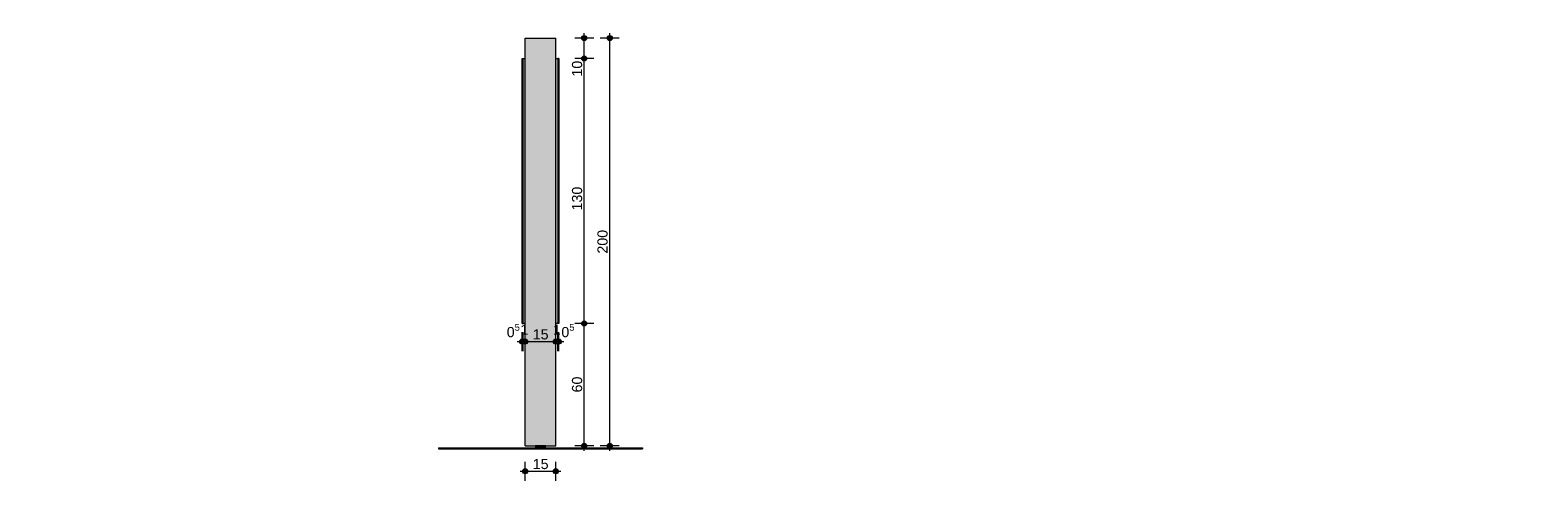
# Model space of a CAD drawing. Header units: millimetres. Extents: x 64850 to 1406978, y -593919 to 57306.
# Tile 3 of 5: x 1392176 to 1399577, y -593896 to -591685. Entities that reach past the tile are written whole.
import ezdxf

# ---------------------------------------------------------------- set-up
doc = ezdxf.new("R2010")
doc.units = ezdxf.units.MM
doc.header["$MEASUREMENT"] = 0
for name, color, linetype in [('Konstrukcja - Słupy', 7, 'Continuous'), ('Konstrukcja - Ściany zew', 7, 'Continuous'), ('Sytuacja - Teren', 7, 'Continuous'), ('Wnętrze - Umeblowanie', 7, 'Continuous'), ('Wymiarowanie - Ogólne', 7, 'Continuous')]:
    doc.layers.add(name, color=color, linetype=linetype)
for name, color, linetype, lineweight in [('Konstrukcja - Słupy_Nr_pióra__1', 7, 'Continuous', 13), ('Konstrukcja - Ściany zew_Nr_pióra__1', 7, 'Continuous', 13), ('Sytuacja - Teren_Nr_pióra__1', 7, 'Continuous', 13), ('Wnętrze - Umeblowanie_Nr_pióra__1', 7, 'Continuous', 13), ('Wymiarowanie - Ogólne_Nr_pióra__46', 5, 'Continuous', 15)]:
    doc.layers.add(name, color=color, linetype=linetype, lineweight=lineweight)
doc.layers.add('Wymiarowanie - Ogólne_Nr_pióra__45', color=7, linetype='Continuous', lineweight=15, true_color=0x40a5ff)
doc.layers.add('Wymiarowanie - Ogólne_Nr_pióra__85', color=7, linetype='Continuous', lineweight=13, true_color=0x80c2ff)
doc.styles.add('STYL_AUTOMATYCZNY_1', font='arial.ttf')
doc.dimstyles.new('STYL_AUTOMATYCZNY__1', dxfattribs={"dimtxt": 50, "dimasz": 47.5, "dimexe": 0.18, "dimexo": 0.0625, "dimgap": 0, "dimtad": 1, "dimtih": 1, "dimtoh": 1, "dimdec": 0, "dimlfac": 0.1, "dimzin": 0, "dimdsep": 46, "dimtxsty": 'STYL_AUTOMATYCZNY_1', "dimblk": 'ARROWHEAD_11', "dimblk1": 'ARROWHEAD_11', "dimblk2": 'ARROWHEAD_11', "dimcen": 0.09, "dimse1": 1, "dimse2": 1, "dimclrd": 256, "dimclre": 256, "dimclrt": 5, "dimazin": 0, "dimtfac": 1, "dimtdec": 4, "dimtmove": 0, "dimatfit": 3, "dimfxl": 1, "dimtolj": 1, "dimtzin": 0, "dimarcsym": 0})
doc.dimstyles.new('STYL_AUTOMATYCZNY__2', dxfattribs={"dimtxt": 50, "dimasz": 47.5, "dimexe": 0.18, "dimexo": 0.0625, "dimgap": 0, "dimtad": 1, "dimdec": 0, "dimlfac": 0.1, "dimzin": 0, "dimdsep": 46, "dimtxsty": 'STYL_AUTOMATYCZNY_1', "dimblk": 'ARROWHEAD_11', "dimblk1": 'ARROWHEAD_11', "dimblk2": 'ARROWHEAD_11', "dimcen": 0.09, "dimse1": 1, "dimse2": 1, "dimclrd": 256, "dimclre": 256, "dimclrt": 5, "dimazin": 0, "dimtfac": 1, "dimtdec": 4, "dimtmove": 0, "dimatfit": 3, "dimfxl": 1, "dimtolj": 1, "dimtzin": 0, "dimarcsym": 0})
doc.dimstyles.new('STYL_AUTOMATYCZNY__4', dxfattribs={"dimtxt": 50, "dimasz": 47.5, "dimexe": 0.18, "dimexo": 0.0625, "dimgap": 0, "dimtad": 1, "dimtih": 1, "dimtoh": 1, "dimdec": 0, "dimlfac": 0.1, "dimzin": 0, "dimdsep": 46, "dimtxsty": 'STYL_AUTOMATYCZNY_1', "dimblk": 'ARROWHEAD_11', "dimblk1": 'ARROWHEAD_11', "dimblk2": 'ARROWHEAD_11', "dimcen": 0.09, "dimse1": 1, "dimse2": 1, "dimclrd": 256, "dimclre": 256, "dimclrt": 5, "dimazin": 0, "dimtfac": 1, "dimtdec": 4, "dimtmove": 2, "dimatfit": 3, "dimfxl": 1, "dimtolj": 1, "dimtzin": 0, "dimarcsym": 0})

# ---------------------------------------------------------------- blocks, each defined once
blk = doc.blocks.new('ElemPrzekroju_2_2', base_point=(1446204.8, -593723.9))
at = {"layer": 'Konstrukcja - Słupy', "linetype": 'Continuous', "lineweight": 0, "true_color": 0x000000}
for points in [[(1394606.1, -591723.9), (1394606.1, -591823.9), (1394756.1, -591823.9), (1394756.1, -591723.9)], [(1394606.1, -591823.9), (1394606.1, -592923.9), (1394756.1, -592923.9), (1394756.1, -591823.9)], [(1394606.1, -592923.9), (1394606.1, -593723.9), (1394756.1, -593723.9), (1394756.1, -592923.9)]]:
    blk.add_hatch(color=18, dxfattribs=at).paths.add_polyline_path(points)
at = {"layer": 'Konstrukcja - Słupy_Nr_pióra__1', "color": 7, "linetype": 'Continuous', "lineweight": 13}
for p, q in [((1394606.1, -591823.9), (1394606.1, -591723.9)), ((1394606.1, -591723.9), (1394756.1, -591723.9)), ((1394756.1, -591823.9), (1394756.1, -591723.9)), ((1394606.1, -592923.9), (1394606.1, -591823.9)), ((1394756.1, -592923.9), (1394756.1, -591823.9)), ((1394606.1, -593723.9), (1394606.1, -592923.9)), ((1394756.1, -593723.9), (1394756.1, -592923.9)), ((1394606.1, -593723.9), (1394656.1, -593723.9)), ((1394706.1, -593723.9), (1394756.1, -593723.9))]:
    blk.add_line(p, q, dxfattribs=at)
blk = doc.blocks.new('ElemPrzekroju_3_2', base_point=(1446204.8, -593723.9))
at = {"layer": 'Konstrukcja - Ściany zew', "linetype": 'Continuous', "lineweight": 0, "true_color": 0x000000}
blk.add_hatch(color=18, dxfattribs=at).paths.add_polyline_path([(1394771.1, -593123.9), (1394771.1, -591823.9), (1394766.1, -591823.9), (1394766.1, -593123.9)])
at = {"layer": 'Konstrukcja - Ściany zew_Nr_pióra__1', "color": 7, "linetype": 'Continuous', "lineweight": 13}
for p, q in [((1394771.1, -591823.9), (1394766.1, -591823.9)), ((1394766.1, -591823.9), (1394766.1, -593123.9)), ((1394771.1, -591823.9), (1394771.1, -593123.9)), ((1394771.1, -593123.9), (1394766.1, -593123.9))]:
    blk.add_line(p, q, dxfattribs=at)
blk = doc.blocks.new('ElemPrzekroju_4_2', base_point=(1446204.8, -593723.9))
at = {"layer": 'Konstrukcja - Ściany zew', "linetype": 'Continuous', "lineweight": 0, "true_color": 0x000000}
for points in [[(1394606.1, -591823.9), (1394596.1, -591823.9), (1394596.1, -593123.9), (1394606.1, -593123.9), (1394606.1, -592923.9)], [(1394606.1, -591823.9), (1394596.1, -591823.9), (1394596.1, -593123.9), (1394606.1, -593123.9), (1394606.1, -592923.9)], [(1394756.1, -593123.9), (1394766.1, -593123.9), (1394766.1, -591823.9), (1394756.1, -591823.9), (1394756.1, -592923.9)], [(1394756.1, -593123.9), (1394766.1, -593123.9), (1394766.1, -591823.9), (1394756.1, -591838)]]:
    blk.add_hatch(color=18, dxfattribs=at).paths.add_polyline_path(points)
at = {"layer": 'Konstrukcja - Ściany zew_Nr_pióra__1', "color": 7, "linetype": 'Continuous', "lineweight": 13}
for p, q in [((1394596.1, -591823.9), (1394606.1, -591823.9)), ((1394756.1, -591823.9), (1394766.1, -591823.9)), ((1394606.1, -593123.9), (1394596.1, -593123.9)), ((1394766.1, -593123.9), (1394756.1, -593123.9))]:
    blk.add_line(p, q, dxfattribs=at)
blk = doc.blocks.new('ElemPrzekroju_5_2', base_point=(1446204.8, -593723.9))
at = {"layer": 'Konstrukcja - Ściany zew', "linetype": 'Continuous', "lineweight": 0, "true_color": 0x000000}
blk.add_hatch(color=18, dxfattribs=at).paths.add_polyline_path([(1394591.1, -591823.9), (1394591.1, -593123.9), (1394596.1, -593123.9), (1394596.1, -591823.9)])
blk.add_hatch(color=18, dxfattribs=at).paths.add_polyline_path([(1394591.1, -591823.9), (1394591.1, -593123.9), (1394596.1, -593123.9), (1394596.1, -591823.9)])
at = {"layer": 'Konstrukcja - Ściany zew_Nr_pióra__1', "color": 7, "linetype": 'Continuous', "lineweight": 13}
for p, q in [((1394591.1, -591823.9), (1394596.1, -591823.9)), ((1394591.1, -593123.9), (1394591.1, -591823.9)), ((1394596.1, -593123.9), (1394596.1, -591823.9)), ((1394591.1, -593123.9), (1394596.1, -593123.9))]:
    blk.add_line(p, q, dxfattribs=at)
blk = doc.blocks.new('ElemPrzekroju_6_2', base_point=(1446204.8, -593723.9))
at = {"layer": 'Sytuacja - Teren', "linetype": 'Continuous', "lineweight": 0, "true_color": 0x000000}
blk.add_hatch(color=18, dxfattribs=at).paths.add_polyline_path([(1395181.1, -593733.9), (1394181.1, -593733.9), (1394181.1, -593738.9), (1395181.1, -593738.9)])
at = {"layer": 'Sytuacja - Teren_Nr_pióra__1', "color": 7, "linetype": 'Continuous', "lineweight": 13}
for p, q in [((1394181.1, -593733.9), (1395181.1, -593733.9)), ((1394181.1, -593733.9), (1394181.1, -593738.9)), ((1395181.1, -593733.9), (1395181.1, -593738.9)), ((1394181.1, -593738.9), (1395181.1, -593738.9))]:
    blk.add_line(p, q, dxfattribs=at)
blk = doc.blocks.new('ElemPrzekroju_7_2', base_point=(1446204.8, -593723.9))
at = {"layer": 'Wnętrze - Umeblowanie', "linetype": 'Continuous', "lineweight": 0, "true_color": 0x000000}
blk.add_hatch(color=18, dxfattribs=at).paths.add_polyline_path([(1394656.1, -593723.9), (1394656.1, -593729.9), (1394672.1, -593729.9), (1394676.3, -593731.6), (1394677.3, -593733.9), (1394684.9, -593733.9), (1394685.9, -593731.6), (1394690.1, -593729.9), (1394706.1, -593729.9), (1394706.1, -593723.9)])
at = {"layer": 'Wnętrze - Umeblowanie_Nr_pióra__1', "color": 7, "linetype": 'Continuous', "lineweight": 13}
for p, q in [((1394706.1, -593723.9), (1394656.1, -593723.9)), ((1394656.1, -593723.9), (1394656.1, -593729.9)), ((1394656.1, -593729.9), (1394672.1, -593729.9)), ((1394672.1, -593729.9), (1394676.3, -593731.6)), ((1394676.3, -593731.6), (1394677.3, -593733.9)), ((1394684.9, -593733.9), (1394685.9, -593731.6)), ((1394685.9, -593731.6), (1394690.1, -593729.9)), ((1394690.1, -593729.9), (1394706.1, -593729.9)), ((1394706.1, -593729.9), (1394706.1, -593723.9))]:
    blk.add_line(p, q, dxfattribs=at)
blk = doc.blocks.new('*D40', base_point=(1446204.8, -593723.9))
at = {"layer": 'Wymiarowanie - Ogólne_Nr_pióra__45', "linetype": 'Continuous', "lineweight": 15, "true_color": 0x40a5ff}
for points in [[(1394593.6, -593848.9), (1394594.6, -593853.6), (1394597.3, -593857.7), (1394601.3, -593860.4), (1394606.1, -593861.4), (1394610.9, -593860.4), (1394614.9, -593857.7), (1394617.6, -593853.6), (1394618.6, -593848.9), (1394617.6, -593844.1), (1394614.9, -593840), (1394610.9, -593837.3), (1394606.1, -593836.4), (1394601.3, -593837.3), (1394597.3, -593840), (1394594.6, -593844.1)], [(1394743.6, -593848.9), (1394744.6, -593853.6), (1394747.3, -593857.7), (1394751.3, -593860.4), (1394756.1, -593861.4), (1394760.9, -593860.4), (1394764.9, -593857.7), (1394767.6, -593853.6), (1394768.6, -593848.9), (1394767.6, -593844.1), (1394764.9, -593840), (1394760.9, -593837.3), (1394756.1, -593836.4), (1394751.3, -593837.3), (1394747.3, -593840), (1394744.6, -593844.1)]]:
    blk.add_hatch(color=161, dxfattribs=at).paths.add_polyline_path(points)
at = {"layer": 'Wymiarowanie - Ogólne_Nr_pióra__45', "color": 161, "linetype": 'Continuous', "lineweight": 15, "true_color": 0x40a5ff}
for centre in [(1394606.1, -593848.9), (1394756.1, -593848.9)]:
    blk.add_circle(centre, 12.5, dxfattribs=at)
at = {"layer": 'Wymiarowanie - Ogólne_Nr_pióra__85', "color": 151, "linetype": 'Continuous', "lineweight": 13, "true_color": 0x80c2ff}
for p, q in [((1394606.1, -593836.4), (1394606.1, -593802)), ((1394756.1, -593836.4), (1394756.1, -593802)), ((1394581.1, -593848.9), (1394593.6, -593848.9)), ((1394606.1, -593895.7), (1394606.1, -593861.4)), ((1394618.6, -593848.9), (1394743.6, -593848.9)), ((1394756.1, -593895.7), (1394756.1, -593861.4)), ((1394768.6, -593848.9), (1394781.1, -593848.9))]:
    blk.add_line(p, q, dxfattribs=at)
at = {"layer": 'Wymiarowanie - Ogólne_Nr_pióra__46', "color": 5, "lineweight": 15, "insert": (1394643, -593838.9), "char_height": 50, "attachment_point": 7, "style": 'STYL_AUTOMATYCZNY_1'}
blk.add_mtext('\\A1;{\\pql;\\fArial|b0|i0|c238|p0;\\W1.000000;15}', dxfattribs=at)
blk = doc.blocks.new('ARROWHEAD_11')
at = {"color": 0, "linetype": 'Continuous', "lineweight": 0}
blk.add_line((0, 0), (-1, 0), dxfattribs=at)
at = {"color": 0, "linetype": 'Continuous', "lineweight": 0, "const_width": 0.25, "flags": 128}
blk.add_lwpolyline([(-0.125, 0, 1), (0.125, 0, 1)], format="xyb", close=True, dxfattribs=at)
blk = doc.blocks.new('*D41', base_point=(1446204.8, -593723.9))
at = {"layer": 'Wymiarowanie - Ogólne_Nr_pióra__45', "linetype": 'Continuous', "lineweight": 15, "true_color": 0x40a5ff}
for points in [[(1394883.6, -593123.9), (1394884.6, -593128.6), (1394887.3, -593132.7), (1394891.3, -593135.4), (1394896.1, -593136.4), (1394900.9, -593135.4), (1394904.9, -593132.7), (1394907.6, -593128.6), (1394908.6, -593123.9), (1394907.6, -593119.1), (1394904.9, -593115), (1394900.9, -593112.3), (1394896.1, -593111.4), (1394891.3, -593112.3), (1394887.3, -593115), (1394884.6, -593119.1)], [(1394883.6, -593723.9), (1394884.6, -593728.6), (1394887.3, -593732.7), (1394891.3, -593735.4), (1394896.1, -593736.4), (1394900.9, -593735.4), (1394904.9, -593732.7), (1394907.6, -593728.6), (1394908.6, -593723.9), (1394907.6, -593719.1), (1394904.9, -593715), (1394900.9, -593712.3), (1394896.1, -593711.4), (1394891.3, -593712.3), (1394887.3, -593715), (1394884.6, -593719.1)]]:
    blk.add_hatch(color=161, dxfattribs=at).paths.add_polyline_path(points)
at = {"layer": 'Wymiarowanie - Ogólne_Nr_pióra__45', "color": 161, "linetype": 'Continuous', "lineweight": 15, "true_color": 0x40a5ff}
for centre in [(1394896.1, -593123.9), (1394896.1, -593723.9)]:
    blk.add_circle(centre, 12.5, dxfattribs=at)
at = {"layer": 'Wymiarowanie - Ogólne_Nr_pióra__85', "color": 151, "linetype": 'Continuous', "lineweight": 13, "true_color": 0x80c2ff}
for p, q in [((1394883.6, -593123.9), (1394849.2, -593123.9)), ((1394896.1, -593711.4), (1394896.1, -593136.4)), ((1394943, -593123.9), (1394908.6, -593123.9)), ((1394883.6, -593723.9), (1394849.2, -593723.9)), ((1394943, -593723.9), (1394908.6, -593723.9)), ((1394896.1, -593748.9), (1394896.1, -593736.4))]:
    blk.add_line(p, q, dxfattribs=at)
at = {"layer": 'Wymiarowanie - Ogólne_Nr_pióra__46', "color": 5, "lineweight": 15, "insert": (1394886.1, -593462), "char_height": 50, "attachment_point": 7, "rotation": 90, "style": 'STYL_AUTOMATYCZNY_1'}
blk.add_mtext('\\A1;{\\pql;\\fArial|b0|i0|c238|p0;\\W1.000000;60}', dxfattribs=at)
blk = doc.blocks.new('*D42', base_point=(1446204.8, -593723.9))
at = {"layer": 'Wymiarowanie - Ogólne_Nr_pióra__45', "linetype": 'Continuous', "lineweight": 15, "true_color": 0x40a5ff}
for points in [[(1394883.6, -591823.9), (1394884.6, -591828.6), (1394887.3, -591832.7), (1394891.3, -591835.4), (1394896.1, -591836.4), (1394900.9, -591835.4), (1394904.9, -591832.7), (1394907.6, -591828.6), (1394908.6, -591823.9), (1394907.6, -591819.1), (1394904.9, -591815), (1394900.9, -591812.3), (1394896.1, -591811.4), (1394891.3, -591812.3), (1394887.3, -591815), (1394884.6, -591819.1)], [(1394883.6, -593123.9), (1394884.6, -593128.6), (1394887.3, -593132.7), (1394891.3, -593135.4), (1394896.1, -593136.4), (1394900.9, -593135.4), (1394904.9, -593132.7), (1394907.6, -593128.6), (1394908.6, -593123.9), (1394907.6, -593119.1), (1394904.9, -593115), (1394900.9, -593112.3), (1394896.1, -593111.4), (1394891.3, -593112.3), (1394887.3, -593115), (1394884.6, -593119.1)]]:
    blk.add_hatch(color=161, dxfattribs=at).paths.add_polyline_path(points)
at = {"layer": 'Wymiarowanie - Ogólne_Nr_pióra__45', "color": 161, "linetype": 'Continuous', "lineweight": 15, "true_color": 0x40a5ff}
for centre in [(1394896.1, -591823.9), (1394896.1, -593123.9)]:
    blk.add_circle(centre, 12.5, dxfattribs=at)
at = {"layer": 'Wymiarowanie - Ogólne_Nr_pióra__85', "color": 151, "linetype": 'Continuous', "lineweight": 13, "true_color": 0x80c2ff}
for p, q in [((1394883.6, -591823.9), (1394849.2, -591823.9)), ((1394896.1, -593111.4), (1394896.1, -591836.4)), ((1394943, -591823.9), (1394908.6, -591823.9)), ((1394883.6, -593123.9), (1394849.2, -593123.9)), ((1394943, -593123.9), (1394908.6, -593123.9))]:
    blk.add_line(p, q, dxfattribs=at)
at = {"layer": 'Wymiarowanie - Ogólne_Nr_pióra__46', "color": 5, "lineweight": 15, "char_height": 50, "attachment_point": 7, "rotation": 90, "style": 'STYL_AUTOMATYCZNY_1'}
for s, insert in [('\\A1;{\\pql;\\fArial|b0|i0|c238|p0;\\W1.000000;10}', (1394886.1, -591912.6)), ('\\A1;{\\pql;\\fArial|b0|i0|c238|p0;\\W1.000000;130}', (1394886.1, -592569.2))]:
    blk.add_mtext(s, dxfattribs=dict(at, insert=insert))
blk = doc.blocks.new('*D43', base_point=(1446204.8, -593723.9))
at = {"layer": 'Wymiarowanie - Ogólne_Nr_pióra__45', "linetype": 'Continuous', "lineweight": 15, "true_color": 0x40a5ff}
for points in [[(1394883.6, -591723.9), (1394884.6, -591728.6), (1394887.3, -591732.7), (1394891.3, -591735.4), (1394896.1, -591736.4), (1394900.9, -591735.4), (1394904.9, -591732.7), (1394907.6, -591728.6), (1394908.6, -591723.9), (1394907.6, -591719.1), (1394904.9, -591715), (1394900.9, -591712.3), (1394896.1, -591711.4), (1394891.3, -591712.3), (1394887.3, -591715), (1394884.6, -591719.1)], [(1394883.6, -591823.9), (1394884.6, -591828.6), (1394887.3, -591832.7), (1394891.3, -591835.4), (1394896.1, -591836.4), (1394900.9, -591835.4), (1394904.9, -591832.7), (1394907.6, -591828.6), (1394908.6, -591823.9), (1394907.6, -591819.1), (1394904.9, -591815), (1394900.9, -591812.3), (1394896.1, -591811.4), (1394891.3, -591812.3), (1394887.3, -591815), (1394884.6, -591819.1)]]:
    blk.add_hatch(color=161, dxfattribs=at).paths.add_polyline_path(points)
at = {"layer": 'Wymiarowanie - Ogólne_Nr_pióra__45', "color": 161, "linetype": 'Continuous', "lineweight": 15, "true_color": 0x40a5ff}
for centre in [(1394896.1, -591723.9), (1394896.1, -591823.9)]:
    blk.add_circle(centre, 12.5, dxfattribs=at)
at = {"layer": 'Wymiarowanie - Ogólne_Nr_pióra__85', "color": 151, "linetype": 'Continuous', "lineweight": 13, "true_color": 0x80c2ff}
for p, q in [((1394883.6, -591723.9), (1394849.2, -591723.9)), ((1394896.1, -591711.4), (1394896.1, -591698.9)), ((1394896.1, -591811.4), (1394896.1, -591736.4)), ((1394943, -591723.9), (1394908.6, -591723.9)), ((1394883.6, -591823.9), (1394849.2, -591823.9)), ((1394943, -591823.9), (1394908.6, -591823.9))]:
    blk.add_line(p, q, dxfattribs=at)
blk = doc.blocks.new('*D44', base_point=(1446204.8, -593723.9))
at = {"layer": 'Wymiarowanie - Ogólne_Nr_pióra__45', "linetype": 'Continuous', "lineweight": 15, "true_color": 0x40a5ff}
for points in [[(1395008.6, -591723.9), (1395009.6, -591728.6), (1395012.3, -591732.7), (1395016.3, -591735.4), (1395021.1, -591736.4), (1395025.9, -591735.4), (1395029.9, -591732.7), (1395032.6, -591728.6), (1395033.6, -591723.9), (1395032.6, -591719.1), (1395029.9, -591715), (1395025.9, -591712.3), (1395021.1, -591711.4), (1395016.3, -591712.3), (1395012.3, -591715), (1395009.6, -591719.1)], [(1395008.6, -593723.9), (1395009.6, -593728.6), (1395012.3, -593732.7), (1395016.3, -593735.4), (1395021.1, -593736.4), (1395025.9, -593735.4), (1395029.9, -593732.7), (1395032.6, -593728.6), (1395033.6, -593723.9), (1395032.6, -593719.1), (1395029.9, -593715), (1395025.9, -593712.3), (1395021.1, -593711.4), (1395016.3, -593712.3), (1395012.3, -593715), (1395009.6, -593719.1)]]:
    blk.add_hatch(color=161, dxfattribs=at).paths.add_polyline_path(points)
at = {"layer": 'Wymiarowanie - Ogólne_Nr_pióra__45', "color": 161, "linetype": 'Continuous', "lineweight": 15, "true_color": 0x40a5ff}
for centre in [(1395021.1, -591723.9), (1395021.1, -593723.9)]:
    blk.add_circle(centre, 12.5, dxfattribs=at)
at = {"layer": 'Wymiarowanie - Ogólne_Nr_pióra__85', "color": 151, "linetype": 'Continuous', "lineweight": 13, "true_color": 0x80c2ff}
for p, q in [((1395008.6, -591723.9), (1394974.2, -591723.9)), ((1395021.1, -591711.4), (1395021.1, -591698.9)), ((1395021.1, -593711.4), (1395021.1, -591736.4)), ((1395068, -591723.9), (1395033.6, -591723.9)), ((1395008.6, -593723.9), (1394974.2, -593723.9)), ((1395068, -593723.9), (1395033.6, -593723.9)), ((1395021.1, -593748.9), (1395021.1, -593736.4))]:
    blk.add_line(p, q, dxfattribs=at)
at = {"layer": 'Wymiarowanie - Ogólne_Nr_pióra__46', "color": 5, "lineweight": 15, "insert": (1395011.1, -592781.1), "char_height": 50, "attachment_point": 7, "rotation": 90, "style": 'STYL_AUTOMATYCZNY_1'}
blk.add_mtext('\\A1;{\\pql;\\fArial|b0|i0|c238|p0;\\W1.000000;200}', dxfattribs=at)
blk = doc.blocks.new('*D45', base_point=(1446204.8, -593723.9))
at = {"layer": 'Wymiarowanie - Ogólne_Nr_pióra__45', "linetype": 'Continuous', "lineweight": 15, "true_color": 0x40a5ff}
for points in [[(1395008.6, -591723.9), (1395009.6, -591728.6), (1395012.3, -591732.7), (1395016.3, -591735.4), (1395021.1, -591736.4), (1395025.9, -591735.4), (1395029.9, -591732.7), (1395032.6, -591728.6), (1395033.6, -591723.9), (1395032.6, -591719.1), (1395029.9, -591715), (1395025.9, -591712.3), (1395021.1, -591711.4), (1395016.3, -591712.3), (1395012.3, -591715), (1395009.6, -591719.1)], [(1395008.6, -593723.9), (1395009.6, -593728.6), (1395012.3, -593732.7), (1395016.3, -593735.4), (1395021.1, -593736.4), (1395025.9, -593735.4), (1395029.9, -593732.7), (1395032.6, -593728.6), (1395033.6, -593723.9), (1395032.6, -593719.1), (1395029.9, -593715), (1395025.9, -593712.3), (1395021.1, -593711.4), (1395016.3, -593712.3), (1395012.3, -593715), (1395009.6, -593719.1)]]:
    blk.add_hatch(color=161, dxfattribs=at).paths.add_polyline_path(points)
at = {"layer": 'Wymiarowanie - Ogólne_Nr_pióra__45', "color": 161, "linetype": 'Continuous', "lineweight": 15, "true_color": 0x40a5ff}
for centre in [(1395021.1, -591723.9), (1395021.1, -593723.9)]:
    blk.add_circle(centre, 12.5, dxfattribs=at)
at = {"layer": 'Wymiarowanie - Ogólne_Nr_pióra__85', "color": 151, "linetype": 'Continuous', "lineweight": 13, "true_color": 0x80c2ff}
for p, q in [((1395008.6, -591723.9), (1394974.2, -591723.9)), ((1395021.1, -591711.4), (1395021.1, -591698.9)), ((1395021.1, -593711.4), (1395021.1, -591736.4)), ((1395068, -591723.9), (1395033.6, -591723.9)), ((1395008.6, -593723.9), (1394974.2, -593723.9)), ((1395068, -593723.9), (1395033.6, -593723.9)), ((1395021.1, -593748.9), (1395021.1, -593736.4))]:
    blk.add_line(p, q, dxfattribs=at)
at = {"layer": 'Wymiarowanie - Ogólne_Nr_pióra__46', "color": 5, "lineweight": 15, "insert": (1395011.1, -592781.1), "char_height": 50, "attachment_point": 7, "rotation": 90, "style": 'STYL_AUTOMATYCZNY_1'}
blk.add_mtext('\\A1;{\\pql;\\fArial|b0|i0|c238|p0;\\W1.000000;200}', dxfattribs=at)
blk = doc.blocks.new('*D46', base_point=(1446204.8, -593723.9))
at = {"layer": 'Wymiarowanie - Ogólne_Nr_pióra__45', "linetype": 'Continuous', "lineweight": 15, "true_color": 0x40a5ff}
for points in [[(1394578.6, -593212.6), (1394579.6, -593217.4), (1394582.3, -593221.5), (1394586.3, -593224.2), (1394591.1, -593225.1), (1394595.9, -593224.2), (1394599.9, -593221.5), (1394602.6, -593217.4), (1394603.6, -593212.6), (1394602.6, -593207.8), (1394599.9, -593203.8), (1394595.9, -593201.1), (1394591.1, -593200.1), (1394586.3, -593201.1), (1394582.3, -593203.8), (1394579.6, -593207.8)], [(1394583.6, -593212.6), (1394584.6, -593217.4), (1394587.3, -593221.5), (1394591.3, -593224.2), (1394596.1, -593225.1), (1394600.9, -593224.2), (1394604.9, -593221.5), (1394607.6, -593217.4), (1394608.6, -593212.6), (1394607.6, -593207.8), (1394604.9, -593203.8), (1394600.9, -593201.1), (1394596.1, -593200.1), (1394591.3, -593201.1), (1394587.3, -593203.8), (1394584.6, -593207.8)], [(1394593.6, -593212.6), (1394594.6, -593217.4), (1394597.3, -593221.5), (1394601.3, -593224.2), (1394606.1, -593225.1), (1394610.9, -593224.2), (1394614.9, -593221.5), (1394617.6, -593217.4), (1394618.6, -593212.6), (1394617.6, -593207.8), (1394614.9, -593203.8), (1394610.9, -593201.1), (1394606.1, -593200.1), (1394601.3, -593201.1), (1394597.3, -593203.8), (1394594.6, -593207.8)]]:
    blk.add_hatch(color=161, dxfattribs=at).paths.add_polyline_path(points)
at = {"layer": 'Wymiarowanie - Ogólne_Nr_pióra__45', "color": 161, "linetype": 'Continuous', "lineweight": 15, "true_color": 0x40a5ff}
for centre in [(1394591.1, -593212.6), (1394596.1, -593212.6)]:
    blk.add_circle(centre, 12.5, dxfattribs=at)
at = {"layer": 'Wymiarowanie - Ogólne_Nr_pióra__85', "color": 151, "linetype": 'Continuous', "lineweight": 13, "true_color": 0x80c2ff}
for p, q in [((1394566.1, -593212.6), (1394578.6, -593212.6)), ((1394591.1, -593200.1), (1394591.1, -593165.7)), ((1394591.1, -593212.6), (1394591.1, -593212.6)), ((1394596.1, -593200.1), (1394596.1, -593165.7)), ((1394591.1, -593259.5), (1394591.1, -593225.1)), ((1394596.1, -593259.5), (1394596.1, -593225.1))]:
    blk.add_line(p, q, dxfattribs=at)
at = {"layer": 'Wymiarowanie - Ogólne_Nr_pióra__46', "color": 5, "lineweight": 15, "char_height": 50, "attachment_point": 7, "style": 'STYL_AUTOMATYCZNY_1'}
for s, insert in [('\\A1;{\\pql;\\fArial|b0|i0|c238|p0;\\W1.000000;0\\fArial|b0|i0|c238|p0;\\W1.000000;\\A1{\\H.66x;\\S5^  ;}}', (1394515.3, -593205.7)), ('\\A1;{\\pql;\\fArial|b0|i0|c238|p0;\\W1.000000;1}', (1394582, -593179.2))]:
    blk.add_mtext(s, dxfattribs=dict(at, insert=insert))
blk = doc.blocks.new('*D47', base_point=(1446204.8, -593723.9))
at = {"layer": 'Wymiarowanie - Ogólne_Nr_pióra__45', "linetype": 'Continuous', "lineweight": 15, "true_color": 0x40a5ff}
for points in [[(1394578.6, -593212.6), (1394579.6, -593217.4), (1394582.3, -593221.5), (1394586.3, -593224.2), (1394591.1, -593225.1), (1394595.9, -593224.2), (1394599.9, -593221.5), (1394602.6, -593217.4), (1394603.6, -593212.6), (1394602.6, -593207.8), (1394599.9, -593203.8), (1394595.9, -593201.1), (1394591.1, -593200.1), (1394586.3, -593201.1), (1394582.3, -593203.8), (1394579.6, -593207.8)], [(1394583.6, -593212.6), (1394584.6, -593217.4), (1394587.3, -593221.5), (1394591.3, -593224.2), (1394596.1, -593225.1), (1394600.9, -593224.2), (1394604.9, -593221.5), (1394607.6, -593217.4), (1394608.6, -593212.6), (1394607.6, -593207.8), (1394604.9, -593203.8), (1394600.9, -593201.1), (1394596.1, -593200.1), (1394591.3, -593201.1), (1394587.3, -593203.8), (1394584.6, -593207.8)], [(1394593.6, -593212.6), (1394594.6, -593217.4), (1394597.3, -593221.5), (1394601.3, -593224.2), (1394606.1, -593225.1), (1394610.9, -593224.2), (1394614.9, -593221.5), (1394617.6, -593217.4), (1394618.6, -593212.6), (1394617.6, -593207.8), (1394614.9, -593203.8), (1394610.9, -593201.1), (1394606.1, -593200.1), (1394601.3, -593201.1), (1394597.3, -593203.8), (1394594.6, -593207.8)]]:
    blk.add_hatch(color=161, dxfattribs=at).paths.add_polyline_path(points)
at = {"layer": 'Wymiarowanie - Ogólne_Nr_pióra__45', "color": 161, "linetype": 'Continuous', "lineweight": 15, "true_color": 0x40a5ff}
for centre in [(1394596.1, -593212.6), (1394606.1, -593212.6)]:
    blk.add_circle(centre, 12.5, dxfattribs=at)
at = {"layer": 'Wymiarowanie - Ogólne_Nr_pióra__85', "color": 151, "linetype": 'Continuous', "lineweight": 13, "true_color": 0x80c2ff}
for p, q in [((1394596.1, -593200.1), (1394596.1, -593165.7)), ((1394596.1, -593212.6), (1394596.1, -593212.6)), ((1394606.1, -593200.1), (1394606.1, -593165.7)), ((1394596.1, -593259.5), (1394596.1, -593225.1)), ((1394606.1, -593259.5), (1394606.1, -593225.1))]:
    blk.add_line(p, q, dxfattribs=at)
blk = doc.blocks.new('*D48', base_point=(1446204.8, -593723.9))
at = {"layer": 'Wymiarowanie - Ogólne_Nr_pióra__45', "linetype": 'Continuous', "lineweight": 15, "true_color": 0x40a5ff}
for points in [[(1394583.6, -593212.6), (1394584.6, -593217.4), (1394587.3, -593221.5), (1394591.3, -593224.2), (1394596.1, -593225.1), (1394600.9, -593224.2), (1394604.9, -593221.5), (1394607.6, -593217.4), (1394608.6, -593212.6), (1394607.6, -593207.8), (1394604.9, -593203.8), (1394600.9, -593201.1), (1394596.1, -593200.1), (1394591.3, -593201.1), (1394587.3, -593203.8), (1394584.6, -593207.8)], [(1394593.6, -593212.6), (1394594.6, -593217.4), (1394597.3, -593221.5), (1394601.3, -593224.2), (1394606.1, -593225.1), (1394610.9, -593224.2), (1394614.9, -593221.5), (1394617.6, -593217.4), (1394618.6, -593212.6), (1394617.6, -593207.8), (1394614.9, -593203.8), (1394610.9, -593201.1), (1394606.1, -593200.1), (1394601.3, -593201.1), (1394597.3, -593203.8), (1394594.6, -593207.8)], [(1394743.6, -593212.6), (1394744.6, -593217.4), (1394747.3, -593221.5), (1394751.3, -593224.2), (1394756.1, -593225.1), (1394760.9, -593224.2), (1394764.9, -593221.5), (1394767.6, -593217.4), (1394768.6, -593212.6), (1394767.6, -593207.8), (1394764.9, -593203.8), (1394760.9, -593201.1), (1394756.1, -593200.1), (1394751.3, -593201.1), (1394747.3, -593203.8), (1394744.6, -593207.8)], [(1394753.6, -593212.6), (1394754.6, -593217.4), (1394757.3, -593221.5), (1394761.3, -593224.2), (1394766.1, -593225.1), (1394770.9, -593224.2), (1394774.9, -593221.5), (1394777.6, -593217.4), (1394778.6, -593212.6), (1394777.6, -593207.8), (1394774.9, -593203.8), (1394770.9, -593201.1), (1394766.1, -593200.1), (1394761.3, -593201.1), (1394757.3, -593203.8), (1394754.6, -593207.8)]]:
    blk.add_hatch(color=161, dxfattribs=at).paths.add_polyline_path(points)
at = {"layer": 'Wymiarowanie - Ogólne_Nr_pióra__45', "color": 161, "linetype": 'Continuous', "lineweight": 15, "true_color": 0x40a5ff}
for centre in [(1394606.1, -593212.6), (1394756.1, -593212.6)]:
    blk.add_circle(centre, 12.5, dxfattribs=at)
at = {"layer": 'Wymiarowanie - Ogólne_Nr_pióra__85', "color": 151, "linetype": 'Continuous', "lineweight": 13, "true_color": 0x80c2ff}
for p, q in [((1394606.1, -593200.1), (1394606.1, -593165.7)), ((1394618.6, -593212.6), (1394743.6, -593212.6)), ((1394756.1, -593200.1), (1394756.1, -593165.7)), ((1394606.1, -593259.5), (1394606.1, -593225.1)), ((1394756.1, -593259.5), (1394756.1, -593225.1))]:
    blk.add_line(p, q, dxfattribs=at)
at = {"layer": 'Wymiarowanie - Ogólne_Nr_pióra__46', "color": 5, "lineweight": 15, "char_height": 50, "attachment_point": 7, "style": 'STYL_AUTOMATYCZNY_1'}
for s, insert in [('\\A1;{\\pql;\\fArial|b0|i0|c238|p0;\\W1.000000;1}', (1394742, -593179.2)), ('\\A1;{\\pql;\\fArial|b0|i0|c238|p0;\\W1.000000;15}', (1394643, -593202.6))]:
    blk.add_mtext(s, dxfattribs=dict(at, insert=insert))
blk = doc.blocks.new('*D49', base_point=(1446204.8, -593723.9))
at = {"layer": 'Wymiarowanie - Ogólne_Nr_pióra__45', "linetype": 'Continuous', "lineweight": 15, "true_color": 0x40a5ff}
for points in [[(1394743.6, -593212.6), (1394744.6, -593217.4), (1394747.3, -593221.5), (1394751.3, -593224.2), (1394756.1, -593225.1), (1394760.9, -593224.2), (1394764.9, -593221.5), (1394767.6, -593217.4), (1394768.6, -593212.6), (1394767.6, -593207.8), (1394764.9, -593203.8), (1394760.9, -593201.1), (1394756.1, -593200.1), (1394751.3, -593201.1), (1394747.3, -593203.8), (1394744.6, -593207.8)], [(1394753.6, -593212.6), (1394754.6, -593217.4), (1394757.3, -593221.5), (1394761.3, -593224.2), (1394766.1, -593225.1), (1394770.9, -593224.2), (1394774.9, -593221.5), (1394777.6, -593217.4), (1394778.6, -593212.6), (1394777.6, -593207.8), (1394774.9, -593203.8), (1394770.9, -593201.1), (1394766.1, -593200.1), (1394761.3, -593201.1), (1394757.3, -593203.8), (1394754.6, -593207.8)], [(1394758.6, -593212.6), (1394759.6, -593217.4), (1394762.3, -593221.5), (1394766.3, -593224.2), (1394771.1, -593225.1), (1394775.9, -593224.2), (1394779.9, -593221.5), (1394782.6, -593217.4), (1394783.6, -593212.6), (1394782.6, -593207.8), (1394779.9, -593203.8), (1394775.9, -593201.1), (1394771.1, -593200.1), (1394766.3, -593201.1), (1394762.3, -593203.8), (1394759.6, -593207.8)]]:
    blk.add_hatch(color=161, dxfattribs=at).paths.add_polyline_path(points)
at = {"layer": 'Wymiarowanie - Ogólne_Nr_pióra__45', "color": 161, "linetype": 'Continuous', "lineweight": 15, "true_color": 0x40a5ff}
for centre in [(1394756.1, -593212.6), (1394766.1, -593212.6)]:
    blk.add_circle(centre, 12.5, dxfattribs=at)
at = {"layer": 'Wymiarowanie - Ogólne_Nr_pióra__85', "color": 151, "linetype": 'Continuous', "lineweight": 13, "true_color": 0x80c2ff}
for p, q in [((1394756.1, -593200.1), (1394756.1, -593165.7)), ((1394756.1, -593212.6), (1394756.1, -593212.6)), ((1394766.1, -593200.1), (1394766.1, -593165.7)), ((1394756.1, -593259.5), (1394756.1, -593225.1)), ((1394766.1, -593259.5), (1394766.1, -593225.1))]:
    blk.add_line(p, q, dxfattribs=at)
blk = doc.blocks.new('*D50', base_point=(1446204.8, -593723.9))
at = {"layer": 'Wymiarowanie - Ogólne_Nr_pióra__45', "linetype": 'Continuous', "lineweight": 15, "true_color": 0x40a5ff}
for points in [[(1394743.6, -593212.6), (1394744.6, -593217.4), (1394747.3, -593221.5), (1394751.3, -593224.2), (1394756.1, -593225.1), (1394760.9, -593224.2), (1394764.9, -593221.5), (1394767.6, -593217.4), (1394768.6, -593212.6), (1394767.6, -593207.8), (1394764.9, -593203.8), (1394760.9, -593201.1), (1394756.1, -593200.1), (1394751.3, -593201.1), (1394747.3, -593203.8), (1394744.6, -593207.8)], [(1394753.6, -593212.6), (1394754.6, -593217.4), (1394757.3, -593221.5), (1394761.3, -593224.2), (1394766.1, -593225.1), (1394770.9, -593224.2), (1394774.9, -593221.5), (1394777.6, -593217.4), (1394778.6, -593212.6), (1394777.6, -593207.8), (1394774.9, -593203.8), (1394770.9, -593201.1), (1394766.1, -593200.1), (1394761.3, -593201.1), (1394757.3, -593203.8), (1394754.6, -593207.8)], [(1394758.6, -593212.6), (1394759.6, -593217.4), (1394762.3, -593221.5), (1394766.3, -593224.2), (1394771.1, -593225.1), (1394775.9, -593224.2), (1394779.9, -593221.5), (1394782.6, -593217.4), (1394783.6, -593212.6), (1394782.6, -593207.8), (1394779.9, -593203.8), (1394775.9, -593201.1), (1394771.1, -593200.1), (1394766.3, -593201.1), (1394762.3, -593203.8), (1394759.6, -593207.8)]]:
    blk.add_hatch(color=161, dxfattribs=at).paths.add_polyline_path(points)
at = {"layer": 'Wymiarowanie - Ogólne_Nr_pióra__45', "color": 161, "linetype": 'Continuous', "lineweight": 15, "true_color": 0x40a5ff}
for centre in [(1394766.1, -593212.6), (1394771.1, -593212.6)]:
    blk.add_circle(centre, 12.5, dxfattribs=at)
at = {"layer": 'Wymiarowanie - Ogólne_Nr_pióra__85', "color": 151, "linetype": 'Continuous', "lineweight": 13, "true_color": 0x80c2ff}
for p, q in [((1394766.1, -593200.1), (1394766.1, -593165.7)), ((1394766.1, -593212.6), (1394771.1, -593212.6)), ((1394771.1, -593200.1), (1394771.1, -593165.7)), ((1394783.6, -593212.6), (1394796.1, -593212.6)), ((1394766.1, -593259.5), (1394766.1, -593225.1)), ((1394771.1, -593259.5), (1394771.1, -593225.1))]:
    blk.add_line(p, q, dxfattribs=at)
at = {"layer": 'Wymiarowanie - Ogólne_Nr_pióra__46', "color": 5, "lineweight": 15, "insert": (1394783.6, -593205.7), "char_height": 50, "attachment_point": 7, "style": 'STYL_AUTOMATYCZNY_1'}
blk.add_mtext('\\A1;{\\pql;\\fArial|b0|i0|c238|p0;\\W1.000000;0\\fArial|b0|i0|c238|p0;\\W1.000000;\\A1{\\H.66x;\\S5^  ;}}', dxfattribs=at)
blk = doc.blocks.new('*D71', base_point=(1326040.4, -593597.4))
at = {"layer": 'Wymiarowanie - Ogólne_Nr_pióra__45', "linetype": 'Continuous', "lineweight": 15, "true_color": 0x40a5ff}
for points in [[(1406794, -592797.4), (1406795, -592802.2), (1406797.7, -592806.2), (1406801.7, -592808.9), (1406806.5, -592809.9), (1406811.3, -592808.9), (1406815.4, -592806.2), (1406818.1, -592802.2), (1406819, -592797.4), (1406818.1, -592792.6), (1406815.4, -592788.5), (1406811.3, -592785.8), (1406806.5, -592784.9), (1406801.7, -592785.8), (1406797.7, -592788.5), (1406795, -592792.6)], [(1406794, -592997.4), (1406795, -593002.2), (1406797.7, -593006.2), (1406801.7, -593008.9), (1406806.5, -593009.9), (1406811.3, -593008.9), (1406815.4, -593006.2), (1406818.1, -593002.2), (1406819, -592997.4), (1406818.1, -592992.6), (1406815.4, -592988.5), (1406811.3, -592985.8), (1406806.5, -592984.9), (1406801.7, -592985.8), (1406797.7, -592988.5), (1406795, -592992.6)]]:
    blk.add_hatch(color=161, dxfattribs=at).paths.add_polyline_path(points)
at = {"layer": 'Wymiarowanie - Ogólne_Nr_pióra__45', "color": 161, "linetype": 'Continuous', "lineweight": 15, "true_color": 0x40a5ff}
for centre in [(1406806.5, -592797.4), (1406806.5, -592997.4)]:
    blk.add_circle(centre, 12.5, dxfattribs=at)
at = {"layer": 'Wymiarowanie - Ogólne_Nr_pióra__85', "color": 151, "linetype": 'Continuous', "lineweight": 13, "true_color": 0x80c2ff}
for p, q in [((1406794, -592797.4), (1406759.7, -592797.4)), ((1406806.5, -592984.9), (1406806.5, -592809.9)), ((1406853.4, -592797.4), (1406819, -592797.4)), ((1406794, -592997.4), (1406759.7, -592997.4)), ((1406853.4, -592997.4), (1406819, -592997.4))]:
    blk.add_line(p, q, dxfattribs=at)
at = {"layer": 'Wymiarowanie - Ogólne_Nr_pióra__46', "color": 5, "lineweight": 15, "insert": (1406796.5, -592935.5), "char_height": 50, "attachment_point": 7, "rotation": 90, "style": 'STYL_AUTOMATYCZNY_1'}
blk.add_mtext('\\A1;{\\pql;\\fArial|b0|i0|c238|p0;\\W1.000000;20}', dxfattribs=at)
blk = doc.blocks.new('*D72', base_point=(1326040.4, -593597.4))
at = {"layer": 'Wymiarowanie - Ogólne_Nr_pióra__45', "linetype": 'Continuous', "lineweight": 15, "true_color": 0x40a5ff}
for points in [[(1406794, -591697.4), (1406795, -591702.2), (1406797.7, -591706.2), (1406801.7, -591708.9), (1406806.5, -591709.9), (1406811.3, -591708.9), (1406815.4, -591706.2), (1406818.1, -591702.2), (1406819, -591697.4), (1406818.1, -591692.6), (1406815.4, -591688.5), (1406811.3, -591685.8), (1406806.5, -591684.9), (1406801.7, -591685.8), (1406797.7, -591688.5), (1406795, -591692.6)], [(1406794, -592797.4), (1406795, -592802.2), (1406797.7, -592806.2), (1406801.7, -592808.9), (1406806.5, -592809.9), (1406811.3, -592808.9), (1406815.4, -592806.2), (1406818.1, -592802.2), (1406819, -592797.4), (1406818.1, -592792.6), (1406815.4, -592788.5), (1406811.3, -592785.8), (1406806.5, -592784.9), (1406801.7, -592785.8), (1406797.7, -592788.5), (1406795, -592792.6)]]:
    blk.add_hatch(color=161, dxfattribs=at).paths.add_polyline_path(points)
at = {"layer": 'Wymiarowanie - Ogólne_Nr_pióra__45', "color": 161, "linetype": 'Continuous', "lineweight": 15, "true_color": 0x40a5ff}
for centre in [(1406806.5, -591697.4), (1406806.5, -592797.4)]:
    blk.add_circle(centre, 12.5, dxfattribs=at)
at = {"layer": 'Wymiarowanie - Ogólne_Nr_pióra__85', "color": 151, "linetype": 'Continuous', "lineweight": 13, "true_color": 0x80c2ff}
for p, q in [((1406794, -591697.4), (1406759.7, -591697.4)), ((1406806.5, -592784.9), (1406806.5, -591709.9)), ((1406853.4, -591697.4), (1406819, -591697.4)), ((1406794, -592797.4), (1406759.7, -592797.4)), ((1406853.4, -592797.4), (1406819, -592797.4))]:
    blk.add_line(p, q, dxfattribs=at)
at = {"layer": 'Wymiarowanie - Ogólne_Nr_pióra__46', "color": 5, "lineweight": 15, "char_height": 50, "attachment_point": 7, "rotation": 90, "style": 'STYL_AUTOMATYCZNY_1'}
for s, insert in [('\\A1;{\\pql;\\fArial|b0|i0|c238|p0;\\W1.000000;10}', (1406796.5, -591786.1)), ('\\A1;{\\pql;\\fArial|b0|i0|c238|p0;\\W1.000000;110}', (1406796.5, -592340.2))]:
    blk.add_mtext(s, dxfattribs=dict(at, insert=insert))

msp = doc.modelspace()

# ---------------------------------------------------------------- block references
at = {"layer": 'Konstrukcja - Słupy', "lineweight": 0}
msp.add_blockref('ElemPrzekroju_2_2', (1446204.8, -593723.9), dxfattribs=at)
at = {"layer": 'Konstrukcja - Ściany zew', "lineweight": 0}
for name in ['ElemPrzekroju_5_2', 'ElemPrzekroju_4_2', 'ElemPrzekroju_3_2']:
    msp.add_blockref(name, (1446204.8, -593723.9), dxfattribs=at)
at = {"layer": 'Sytuacja - Teren', "lineweight": 0}
msp.add_blockref('ElemPrzekroju_6_2', (1446204.8, -593723.9), dxfattribs=at)
at = {"layer": 'Wnętrze - Umeblowanie', "lineweight": 0}
msp.add_blockref('ElemPrzekroju_7_2', (1446204.8, -593723.9), dxfattribs=at)

# ---------------------------------------------------------------- dimensions: what is measured, and where the dimension line sits
at = {"layer": 'Wymiarowanie - Ogólne', "color": 151, "linetype": 'Continuous', "lineweight": 13, "true_color": 0x80c2ff}
for base, p1, p2, picture, middle in [((1406806.5, -591697.4), (1392175.7, -592797.4), (1406506.5, -591697.4), '*D72', (1406771.5, -592287.5)), ((1394896.1, -591723.9), (1394766.1, -591823.9), (1394756.1, -591723.9), '*D43', (1394861.1, -591874.6)), ((1395021.1, -591723.9), (1394756.1, -593723.9), (1394756.1, -591723.9), '*D44', (1394986.1, -592724)), ((1395021.1, -591723.9), (1394756.1, -593723.9), (1394756.1, -591723.9), '*D45', (1394986.1, -592724)), ((1394896.1, -591823.9), (1394766.1, -593123.9), (1394766.1, -591823.9), '*D42', (1394861.1, -592512.1)), ((1406806.5, -592797.4), (1406396.5, -592997.4), (1392175.7, -592797.4), '*D71', (1406771.5, -592897.5)), ((1394896.1, -593123.9), (1394756.1, -593723.9), (1394766.1, -593123.9), '*D41', (1394861.1, -593423.9))]:
    dim = msp.add_linear_dim(base=base, p1=p1, p2=p2, angle=90, dimstyle='STYL_AUTOMATYCZNY__2', dxfattribs=at)
    dim.commit()
    dim.dimension.update_dxf_attribs({"geometry": picture, "text_midpoint": middle, "dimtype": 160, "text_rotation": 90})
for base, p1, p2, dimstyle, picture, middle in [((1394596.1008752, -593212.6118458), (1394591.1008752, -593123.8507598), (1394596.1008752, -593123.8507598), 'STYL_AUTOMATYCZNY__1', '*D46', (1394601.6336245, -593177.6118457)), ((1394771.1008752, -593212.6118458), (1394766.1008752, -593123.8507598), (1394771.1008752, -593123.8507598), 'STYL_AUTOMATYCZNY__1', '*D50', (1394869.9406237, -593177.6118457)), ((1394606.1, -593212.6), (1394596.1, -593123.9), (1394606.1, -593123.9), 'STYL_AUTOMATYCZNY__4', '*D47', (1394601.1, -593154.2)), ((1394756.1, -593212.6), (1394606.1, -593123.9), (1394756.1, -593123.9), 'STYL_AUTOMATYCZNY__1', '*D48', (1394681, -593177.6)), ((1394766.1, -593212.6), (1394756.1, -593123.9), (1394766.1, -593123.9), 'STYL_AUTOMATYCZNY__4', '*D49', (1394761.1, -593154.2)), ((1394756.1, -593848.9), (1394606.1, -593723.9), (1394756.1, -593723.9), 'STYL_AUTOMATYCZNY__1', '*D40', (1394681, -593813.9))]:
    dim = msp.add_linear_dim(base=base, p1=p1, p2=p2, dimstyle=dimstyle, dxfattribs=at)
    dim.commit()
    dim.dimension.update_dxf_attribs({"geometry": picture, "text_midpoint": middle, "dimtype": 160})

doc.saveas('drawing.dxf')
